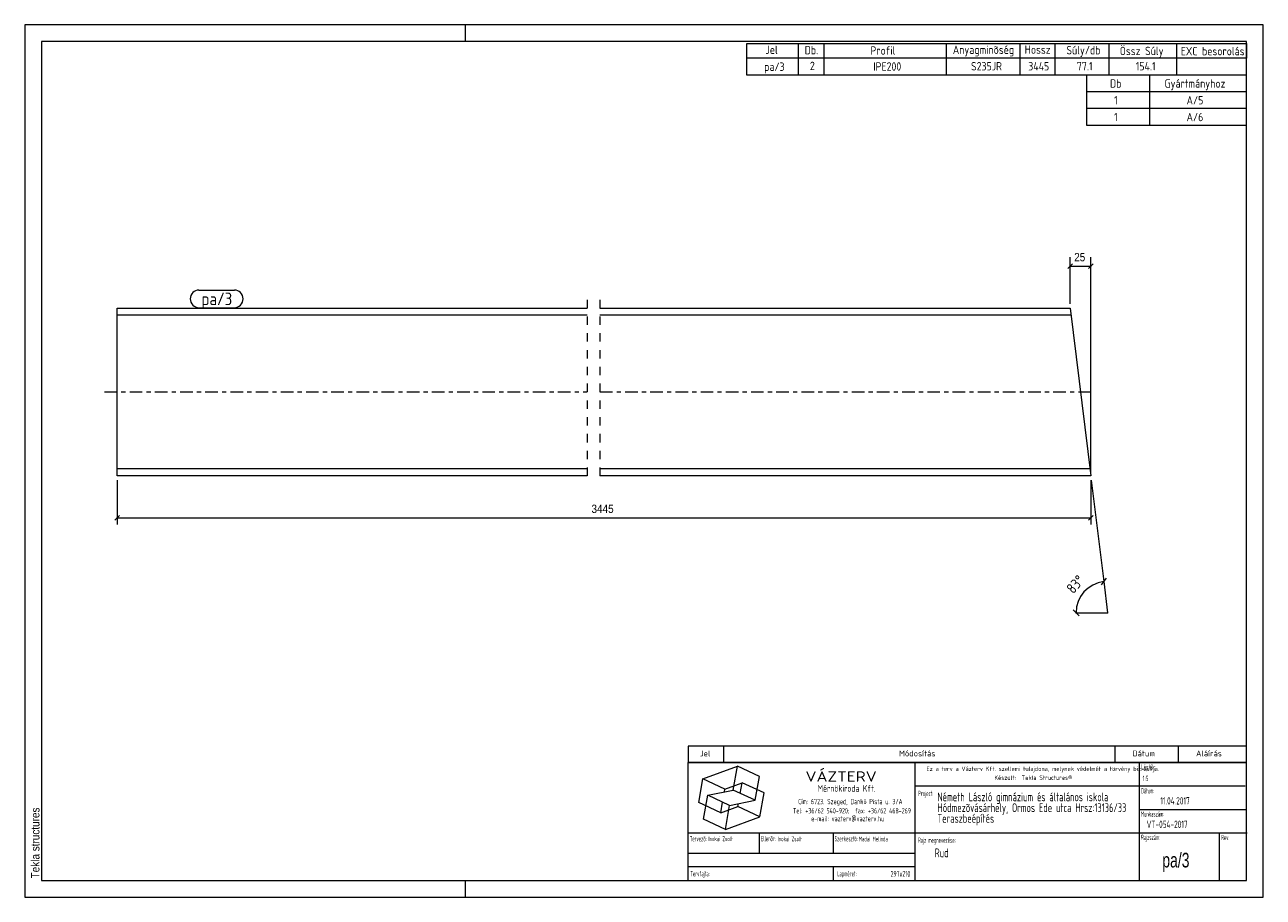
# Model space of a CAD drawing. Header units: millimetres. Extents: x 1 to 296, y 1 to 209.
import ezdxf

# ---------------------------------------------------------------- set-up
doc = ezdxf.new("R2010")
doc.units = ezdxf.units.MM
for name, pattern in [('XKITLINE00', [0]), ('XKITLINE02', [4, 2, -2]), ('XKITLINE03', [6, 3, -1, 1, -1])]:
    doc.linetypes.add(name, pattern=pattern)
for name, color, linetype, lineweight in [('Bemassung', 1, 'Continuous', 0), ('Teil', 7, 'Continuous', 0), ('Text', 5, 'Continuous', 0), ('Ueberschrift', 7, 'Continuous', 0), ('Zeichnungsrahmen', 3, 'Continuous', 0)]:
    doc.layers.add(name, color=color, linetype=linetype, lineweight=lineweight)
doc.styles.add('ARIAL', font='ARIAL.TTF')
doc.styles.add('ISOCPEUR', font='ISOCPEUR.TTF')
doc.styles.add('ISOCPEUR_BOLD', font='ARIAL.TTF')
doc.styles.add('ISOCPUER', font='ARIAL.TTF')

msp = doc.modelspace()

# ---------------------------------------------------------------- linework, layer by layer
at = {"layer": 'Bemassung', "linetype": 'XKITLINE00', "lineweight": 0}
for p, q in [((250, 142.45), (250, 153.6)), ((254.91, 102.45), (254.91, 153.6)), ((250.57, 152.02), (249.43, 150.88)), ((250, 151.45), (254.91, 151.45)), ((255.48, 152.02), (254.35, 150.88)), ((23, 100.45), (23, 89.85)), ((254.91, 100.45), (254.91, 89.85)), ((255.03, 100.46), (258.01, 76.25)), ((23.57, 92.02), (22.43, 90.88)), ((23, 91.45), (254.91, 91.45)), ((255.48, 92.02), (254.35, 90.88)), ((258.62, 77.04), (257.39, 75.47)), ((258.01, 76.25), (258.92, 68.81)), ((250.71, 69.52), (252.13, 68.1)), ((251.42, 68.81), (258.92, 68.81))]:
    msp.add_line(p, q, dxfattribs=at)
msp.add_arc((258.92, 68.81), 7.5, 97, 180, dxfattribs=at)
at = {"layer": 'Bemassung'}
for p in [(250, 151.45), (254.91, 151.45), (23, 91.45), (254.91, 91.45), (258.01, 76.25), (251.42, 68.81), (258.92, 68.81)]:
    msp.add_point(p, dxfattribs=at)
at = {"layer": 'Teil', "linetype": 'XKITLINE02', "lineweight": 0}
for p, q in [((135, 143.45), (135, 99.45)), ((138, 143.45), (138, 99.45))]:
    msp.add_line(p, q, dxfattribs=at)
at = {"layer": 'Teil', "linetype": 'XKITLINE00', "lineweight": 0}
for p, q in [((23, 101.45), (23, 141.45)), ((23, 141.45), (135, 141.45)), ((135, 139.75), (23, 139.75)), ((138, 141.45), (250, 141.45)), ((250.21, 139.75), (138, 139.75)), ((250, 141.45), (254.91, 101.45)), ((135, 103.15), (23, 103.15)), ((135, 101.45), (23, 101.45)), ((254.7, 103.15), (138, 103.15)), ((254.91, 101.45), (138, 101.45))]:
    msp.add_line(p, q, dxfattribs=at)
at = {"layer": 'Teil', "linetype": 'XKITLINE03', "lineweight": 0}
for p, q in [((20, 121.45), (135, 121.45)), ((138, 121.45), (255.46, 121.45))]:
    msp.add_line(p, q, dxfattribs=at)
at = {"layer": 'Text', "linetype": 'XKITLINE00', "lineweight": 0}
for p, q in [((42.5, 145.75), (50.92, 145.75)), ((42.5, 141.55), (50.92, 141.55))]:
    msp.add_line(p, q, dxfattribs=at)
for centre, start, end in [((42.5, 143.65), 90, 270), ((50.92, 143.65), 270, 90)]:
    msp.add_arc(centre, 2.1, start, end, dxfattribs=at)
at = {"layer": 'Ueberschrift', "linetype": 'XKITLINE00', "lineweight": 0}
for p, q in [((173, 204.54), (292, 204.54)), ((173, 201.04), (173, 204.54)), ((185.3, 201.04), (185.3, 204.54)), ((191.44, 201.04), (191.44, 204.54)), ((220.54, 201.04), (220.54, 204.54)), ((238.09, 201.05), (238.09, 204.55)), ((246.43, 201.04), (246.43, 204.54)), ((259.28, 201.04), (259.28, 204.54)), ((275.4, 201.02), (275.4, 204.52)), ((292, 204.54), (292, 201.04)), ((292, 201.04), (173, 201.04)), ((173, 197), (173, 201)), ((185.3, 197), (185.3, 201)), ((191.44, 197), (191.44, 201)), ((220.54, 197), (220.54, 201)), ((238.09, 197), (238.09, 201)), ((246.43, 197), (246.43, 201)), ((259.28, 197), (259.28, 201)), ((275.41, 197), (275.41, 201)), ((292, 197), (173, 197)), ((254, 193), (254, 197)), ((269, 193), (269, 197)), ((292, 193), (254, 193)), ((254, 189), (254, 193)), ((269, 189), (269, 193)), ((292, 189), (254, 189)), ((254, 185), (254, 189)), ((269, 185), (269, 189)), ((292, 185), (254, 185)), ((159, 37.07), (292, 37.07)), ((159, 37), (159, 33.14)), ((167.4, 37), (167.4, 33.14)), ((260.64, 37.07), (260.64, 33.21)), ((275.76, 37.07), (275.76, 33.21)), ((159, 33.22), (292, 33.22)), ((159, 33.14), (292, 33.14)), ((159, 5), (159, 33.14)), ((213.11, 5), (213.11, 33.14)), ((266.49, 5), (266.49, 33.14)), ((162.55, 29.24), (170.77, 32.23)), ((169.77, 26.55), (170.77, 32.23)), ((176, 29.79), (170.77, 32.23)), ((175, 24.11), (176, 29.79)), ((161.54, 23.55), (162.55, 29.24)), ((167.78, 26.8), (162.55, 29.24)), ((167.66, 26.12), (167.78, 26.8)), ((167.78, 26.8), (171.89, 28.3)), ((171.44, 25.76), (171.89, 28.3)), ((177.12, 25.86), (171.89, 28.3)), ((213.11, 27.54), (291.69, 27.54)), ((162.67, 19.62), (163.67, 25.3)), ((163.67, 25.3), (169.77, 26.55)), ((168.9, 22.86), (163.67, 25.3)), ((166.78, 21.11), (167.22, 23.65)), ((168.9, 22.86), (175, 24.11)), ((175, 24.11), (169.77, 26.55)), ((176.12, 20.17), (177.12, 25.86)), ((166.78, 21.11), (161.54, 23.55)), ((166.78, 21.11), (170.89, 22.61)), ((167.9, 17.18), (168.9, 22.86)), ((170.89, 22.61), (171.01, 23.29)), ((176.12, 20.17), (170.89, 22.61)), ((266.49, 21.94), (292, 21.94)), ((167.9, 17.18), (162.67, 19.62)), ((167.9, 17.18), (176.12, 20.17)), ((159, 16.34), (292.21, 16.34)), ((175.99, 11.48), (175.99, 16.39)), ((193.55, 16.39), (193.55, 11.49)), ((285.52, 16.28), (285.52, 5)), ((159.07, 11.49), (213.14, 11.49)), ((159.04, 8.34), (213.11, 8.34)), ((193.55, 8.31), (193.55, 5.13))]:
    msp.add_line(p, q, dxfattribs=at)
at = {"layer": 'Zeichnungsrahmen', "linetype": 'XKITLINE00', "lineweight": 0}
for p, q in [((296, 209), (1, 209)), ((1, 209), (1, 1)), ((106, 205), (106, 209)), ((296, 1), (296, 209)), ((292, 205), (5, 205)), ((5, 205), (5, 5)), ((292, 5), (292, 205)), ((5, 5), (292, 5)), ((106, 1), (106, 5)), ((1, 1), (296, 1))]:
    msp.add_line(p, q, dxfattribs=at)

# ---------------------------------------------------------------- texts
at = {"layer": 'Bemassung', "style": 'ISOCPUER', "width": 0.85}
for s, p in [('25', (250.97, 152.6)), ('3445', (135.99, 92.6))]:
    msp.add_text(s, height=2, dxfattribs=at).set_placement(p)
at = {"layer": 'Bemassung', "style": 'ISOCPEUR', "width": 0.85}
msp.add_text('83°', height=2.5, rotation=48.5009, dxfattribs=at).set_placement((250.75, 73.16))
at = {"layer": 'Text', "style": 'ISOCPEUR', "width": 0.85}
msp.add_text('pa/3', height=3, dxfattribs=at).set_placement((43.1, 142.15))
at = {"layer": 'Ueberschrift'}
for s, height, style, width, p in [('Jel', 2, 'ISOCPEUR', 0.85, (177.44, 202.04)), ('Db.', 2, 'ISOCPEUR', 0.85, (186.78, 201.95)), ('Profil', 2, 'ISOCPEUR', 0.85, (202.44, 201.86)), ('Anyagminõség', 2, 'ISOCPEUR', 0.85, (222.06, 202.04)), ('Hossz', 2, 'ISOCPEUR', 0.85, (239.18, 202.08)), ('Súly/db', 2, 'ISOCPEUR', 0.85, (249.11, 201.94)), ('Össz Súly', 2, 'ISOCPEUR', 0.85, (261.83, 201.76)), ('EXC besorolás', 2, 'ISOCPEUR', 0.85, (276.36, 201.71)), ('pa/3', 2, 'ISOCPEUR', 0.85, (177.11, 198)), ('2', 2, 'ISOCPEUR', 0.85, (188.02, 198.19)), ('IPE200', 2, 'ISOCPEUR', 0.85, (203.12, 198.05)), ('S235JR', 2, 'ISOCPEUR', 0.85, (226.39, 198.11)), ('3445', 2, 'ISOCPEUR', 0.85, (240.03, 198.11)), ('77.1', 2, 'ISOCPEUR', 0.85, (251.61, 198.12)), ('154.1', 2, 'ISOCPEUR', 0.85, (265.64, 198.12)), ('Db', 2, 'ISOCPEUR', 0.85, (259.5, 194)), ('Gyártmányhoz', 2, 'ISOCPEUR', 0.85, (272.5, 194)), ('1', 2, 'ISOCPEUR', 0.85, (260.48, 190)), ('A/5', 2, 'ISOCPEUR', 0.85, (277.74, 190)), ('1', 2, 'ISOCPEUR', 0.85, (260.48, 186)), ('A/6', 2, 'ISOCPEUR', 0.85, (277.74, 186)), ('Jel', 1.4, 'ISOCPEUR', 0.85, (161.84, 34.58)), ('Módosítás', 1.4, 'ISOCPEUR', 0.85, (209.25, 34.58)), ('Dátum', 1.4, 'ISOCPEUR', 0.85, (264.86, 34.58)), ('Aláírás', 1.4, 'ISOCPEUR', 0.85, (280, 34.58)), ('Lépték:', 1.26, 'ISOCPEUR', 0.51, (266.96, 31.43)), ('VÁZTERV', 2.45, 'ISOCPEUR', 1.19, (186.96, 28.56)), ('Ez a terv a Vázterv Kft. szellemi tulajdona, melynek védelmét a törvény biztosítja.', 1.05, 'ISOCPEUR', 0.838832, (215.8, 31.11)), ('Készült:  Tekla Structures®', 1.05, 'ISOCPEUR', 0.838832, (231.96, 28.98)), ('1:5', 1.26, 'ISOCPEUR', 0.595, (267.27, 28.7)), ('Mérnökiroda Kft.', 1.61, 'ISOCPEUR', 0.68, (189.86, 26.15)), ('Dátum:', 1.26, 'ISOCPEUR', 0.51, (266.91, 25.76)), ('Cím: 6723. Szeged, Dankó Pista u. 3/A', 1.26, 'ISOCPEUR', 0.68, (185.24, 23.18)), ('Project:', 1.26, 'ISOCPEUR', 0.51, (213.81, 25.12)), ('Németh László gimnázium és általános iskola', 2.1, 'ISOCPEUR', 0.595, (218.39, 23.87)), ('Hódmezõvásárhely, Ormos Ede utca Hrsz:13136/33', 2.1, 'ISOCPEUR', 0.595, (218.4, 21.31)), ('11.04.2017', 1.75, 'ISOCPEUR', 0.595, (271.48, 23.11)), ('Tel: +36/62 540-920;  fax: +36/62 468-269', 1.26, 'ISOCPEUR', 0.68, (183.98, 20.99)), ('Teraszbeépítés', 2.1, 'ISOCPEUR', 0.595, (218.4, 18.75)), ('Munkaszám:', 1.26, 'ISOCPEUR', 0.51, (266.87, 20.23)), ('e-mail: vazterv@vazterv.hu', 1.26, 'ISOCPEUR', 0.68, (188.32, 19.12)), ('VT-054-2017', 1.75, 'ISOCPEUR', 0.595, (268.23, 17.51)), ('Tervezõ:', 1.26, 'ISOCPEUR', 0.51, (159.4, 14.32)), ('Inokai Zsolt', 1.12, 'ISOCPEUR', 0.595, (163.85, 14.37)), ('Ellenõr:', 1.26, 'ISOCPEUR', 0.51, (176.35, 14.35)), ('Inokai Zsolt', 1.12, 'ISOCPEUR', 0.595, (180.32, 14.35)), ('Szerkesztõ:', 1.26, 'ISOCPEUR', 0.51, (193.9, 14.32)), ('Madai Melinda', 1.12, 'ISOCPEUR', 0.595, (199.65, 14.33)), ('Rajz megnevezése:', 1.26, 'ISOCPEUR', 0.51, (213.8, 13.98)), ('Rajzszám:', 1.26, 'ISOCPEUR', 0.51, (266.92, 14.65)), ('Rev:', 1.26, 'ISOCPEUR', 0.51, (285.98, 14.62)), ('Rud', 2.1, 'ISOCPEUR', 0.595, (217.73, 10.54)), ('pa/3', 3.5, 'ISOCPEUR_BOLD', 0.68, (271.96, 8.1)), ('Tervfajta:', 1.26, 'ISOCPEUR', 0.51, (159.53, 5.99)), ('Lapméret:', 1.26, 'ISOCPEUR', 0.51, (194.51, 5.99)), ('297x210', 1.4, 'ISOCPEUR', 0.595, (207.25, 5.89))]:
    msp.add_text(s, height=height, dxfattribs=dict(at, style=style, width=width)).set_placement(p)
at = {"layer": 'Zeichnungsrahmen', "style": 'ARIAL', "width": 0.85}
msp.add_text('Tekla structures', height=2, rotation=90, dxfattribs=at).set_placement((4.5, 5.5))

doc.saveas('drawing.dxf')
